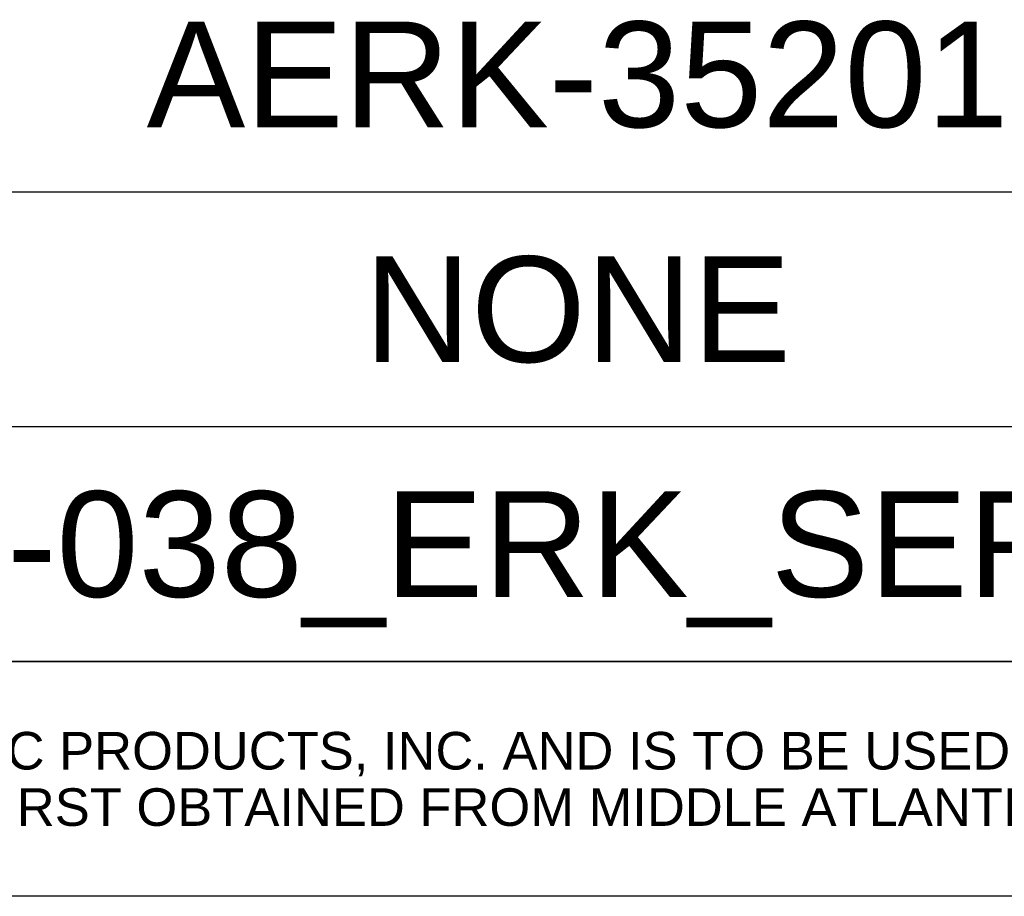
# Model space of a CAD drawing. Header units: inches. Extents: x 6 to 353, y 6 to 228.
# Tile 13 of 256: x 315 to 333, y 6 to 22. Entities that reach past the tile are written whole.
import ezdxf
from ezdxf.enums import TextEntityAlignment as Align

# ---------------------------------------------------------------- set-up
doc = ezdxf.new("R2010")
doc.units = ezdxf.units.IN
doc.header["$LTSCALE"] = 19.946667
doc.header["$MEASUREMENT"] = 0
doc.layers.get('0').update_dxf_attribs({"linetype": 'CONTINUOUS'})
doc.layers.add('09_ALL_DETAIL_ITEMS', color=7, linetype='CONTINUOUS')
doc.styles.add('TEXTSTYLE_2', font='arial.ttf')

msp = doc.modelspace()

# ---------------------------------------------------------------- linework, layer by layer
at = {"color": 7, "linetype": 'Continuous'}
for p, q in [((298.6667, 19.2), (352, 19.2)), ((298.6667, 14.9333), (352, 14.9333)), ((352, 10.6667), (6.4, 10.6667)), ((352, 10.6667), (241.792, 10.6667)), ((298.6667, 10.6667), (352, 10.6667)), ((352, 6.4), (241.792, 6.4))]:
    msp.add_line(p, q, dxfattribs=at)

# ---------------------------------------------------------------- texts
at = {"layer": '09_ALL_DETAIL_ITEMS', "color": 7, "linetype": 'Continuous', "style": 'TEXTSTYLE_2'}
for s, height, p in [('AERK-35201', 1.92, (325.3333, 20.3733)), ('NONE', 1.92, (325.3333, 16.1067)), ('96-038_ERK_SERIES', 1.92, (325.3333, 11.84)), ('THIS DRAWING CONTAINS TRADE INFORMATION DEEMED TO BE CONFIDENTIAL AND PROPRIETARY PROPERTY OF MIDDLE ATLANTIC PRODUCTS, INC. AND IS TO BE USED ONLY FOR THE ', 0.6826667, (296.896, 8.704)), ('PURPOSES FOR WHICH IT IS SUBMITTED AND FURTHER SHALL NOT BE COPIED IN WHOLE OR PART WITHOUT WRITTEN PERMISSION FIRST OBTAINED FROM MIDDLE ATLANTIC PRODUCTS, INC.', 0.6826667, (296.896, 7.68))]:
    msp.add_text(s, height=height, dxfattribs=at).set_placement(p, align=Align.CENTER)

doc.saveas('drawing.dxf')
